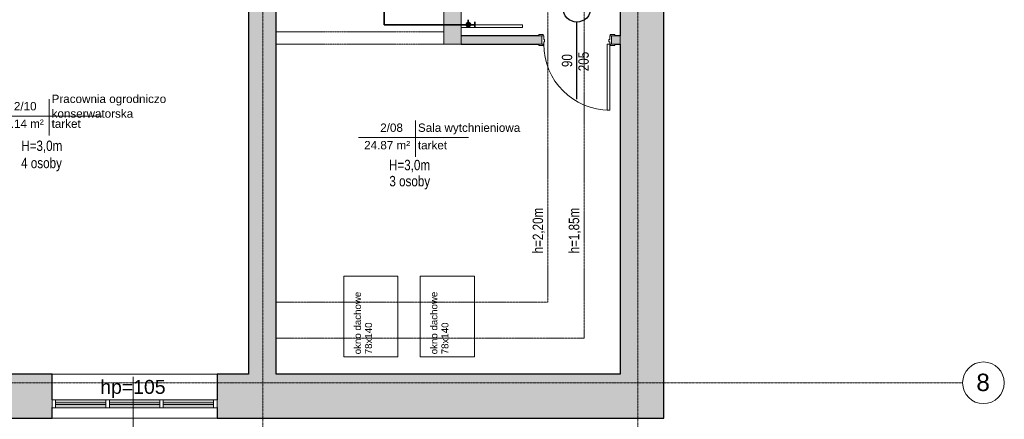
# Model space of a CAD drawing. Header units: inches. Extents: x -112469 to 885939, y -131046 to 286269.
# Tile 86 of 138: x 62224 to 76394, y -54228 to -48476. Entities that reach past the tile are written whole.
import ezdxf

# ---------------------------------------------------------------- set-up
doc = ezdxf.new("R2010")
doc.units = ezdxf.units.IN
doc.header["$MEASUREMENT"] = 0
for name, pattern in [('Aligning Line 1_8_', [0.635, 0.3175, -0.3175]), ('Linia siatki', [0.9925, 0.47, -0.2175, 0.0875, -0.2175]), ('Ukryty', [0.714375, 0.47625, -0.238125])]:
    doc.linetypes.add(name, pattern=pattern)
for name, color, linetype, lineweight in [('_IS_woda zimna', 5, 'Continuous', 35), ('A-AREA-IDEN', 251, 'Continuous', 9), ('A-DETL', 251, 'Continuous', 9), ('A-DETL-GENF', 254, 'Continuous', 9), ('A-DETL-HDLN', 251, 'Ukryty', 9), ('A-DETL-MEDM', 251, 'Continuous', 25), ('A-DETL-THIN', 251, 'Continuous', 9), ('A-DOOR', 251, 'Continuous', 9), ('A-DOOR-FRAM', 251, 'Continuous', 18), ('A-GLAZ', 251, 'Continuous', 9), ('A-WALL', 251, 'Continuous', 9), ('A-WALL-PATT', 254, 'Continuous', 25), ('G-ANNO-TEXT', 251, 'Continuous', 9), ('I-WALL', 251, 'Continuous', 9), ('S-GRID', 251, 'Continuous', 9), ('S-GRID-IDEN', 251, 'Continuous', 9)]:
    doc.layers.add(name, color=color, linetype=linetype, lineweight=lineweight)
doc.styles.add('Arial', font='arial.ttf', dxfattribs={"height": 25})
doc.styles.add('Arial_1', font='arial.ttf', dxfattribs={"height": 12})
doc.styles.add('Arial_3', font='arial.ttf', dxfattribs={"height": 15})
doc.styles.add('Arial_4', font='arial.ttf', dxfattribs={"width": 0.8, "height": 18})
doc.styles.add('Arial_5', font='arial.ttf', dxfattribs={"height": 20})

# ---------------------------------------------------------------- blocks, each defined once
blk = doc.blocks.new('Etyk_pom_1_mala - Etyk_pom_1_mala-219433-6_Poziom posadzka II pietra')
at = {"layer": 'A-AREA-IDEN'}
for p, q in [((-0.096, 0.144), (-0.096, -0.378)), ((-0.915, -0.101), (0.666, -0.101))]:
    blk.add_line(p, q, dxfattribs=at)
blk = doc.blocks.new('Siatka - M_Symbol siatki - okrąg-11506-6_Poziom posadzka II pietra')
at = {"layer": 'S-GRID-IDEN'}
blk.add_circle((0, 0), 0.3, dxfattribs=at)
blk = doc.blocks.new('wewnetrzne dwupanelowe - 900 x 210-718302-6_Poziom posadzka II pietra')
at = {"layer": 'A-DOOR'}
for p, q in [((-54.635, 8.3175), (-48.135, 8.3175)), ((-54.635, 6.3175), (-54.635, 8.3175)), ((-48.135, 6.3175), (-54.635, 6.3175)), ((-48.135, 8.3175), (-48.135, 6.3175)), ((48.135, 8.3175), (54.635, 8.3175)), ((48.135, 6.3175), (48.135, 8.3175)), ((54.635, 6.3175), (48.135, 6.3175)), ((54.635, 8.3175), (54.635, 6.3175)), ((-54.635, -5.6825), (-48.135, -5.6825)), ((-54.635, -7.6825), (-54.635, -5.6825)), ((-48.135, -7.6825), (-54.635, -7.6825)), ((-48.135, -5.6825), (-48.135, -7.6825)), ((48.135, -5.6825), (54.635, -5.6825)), ((48.135, -7.6825), (48.135, -5.6825)), ((54.635, -7.6825), (48.135, -7.6825)), ((54.635, -5.6825), (54.635, -7.6825))]:
    blk.add_line(p, q, dxfattribs=at)
at = {"layer": 'A-DOOR', "lineweight": 18}
for p, q in [((44, -5.6825), (47.5, -5.6825)), ((44, -100.6825), (44, -5.6825)), ((47.5, -5.6825), (47.5, -100.6825)), ((47.5, -100.6825), (44, -100.6825))]:
    blk.add_line(p, q, dxfattribs=at)
at = {"layer": 'A-DOOR'}
blk.add_arc((47.5, -5.6825), 95, 180, 270, dxfattribs=at)
at = {"layer": 'A-DOOR-FRAM'}
for p, q in [((-50, 6.3175), (-47.5, 6.3175)), ((-50, -5.6825), (-50, 6.3175)), ((-47.5, 6.3175), (-47.5, 1.31)), ((-47.5, 1.31), (-46.23, 1.31)), ((-46.23, 1.31), (-46.23, -2.1825)), ((46.23, 1.31), (47.5, 1.31)), ((46.23, -2.1825), (46.23, 1.31)), ((47.5, 6.3175), (50, 6.3175)), ((47.5, 1.31), (47.5, 6.3175)), ((50, 6.3175), (50, -5.6825)), ((-47.5, -5.6825), (-50, -5.6825)), ((-47.5, -2.1825), (-47.5, -5.6825)), ((-46.23, -2.1825), (-47.5, -2.1825)), ((47.5, -2.1825), (46.23, -2.1825)), ((47.5, -5.6825), (47.5, -2.1825)), ((50, -5.6825), (47.5, -5.6825))]:
    blk.add_line(p, q, dxfattribs=at)
blk = doc.blocks.new('Aluminum_2 szybowe - 160x140 wymiana-631481-6_Poziom posadzka II pietra')
at = {"layer": 'A-GLAZ'}
h = blk.add_hatch(color=256, dxfattribs=at)
h.paths.add_polyline_path([(-132.1, -19.2), (-59.7, -19.2), (-59.7, -14.7), (-132.1, -14.7)])
h.paths.add_polyline_path([(-132.1, -12.2), (-59.7, -12.2), (-59.7, -7.7), (-132.1, -7.7)])
h = blk.add_hatch(color=256, dxfattribs=at)
h.paths.add_polyline_path([(17.8, -19.2), (17.8, -14.7), (-54.6, -14.7), (-54.6, -19.2)])
h.paths.add_polyline_path([(-54.6, -12.2), (17.8, -12.2), (17.8, -7.7), (-54.6, -7.7)])
at = {"layer": 'A-GLAZ', "lineweight": 18}
for p, q in [((-137.2, -7.7), (-132.1, -7.7)), ((-137.2, -19.2), (-137.2, -7.7)), ((-132.1, -7.7), (-132.1, -19.2)), ((-132.1, -12.2), (-59.7, -12.2)), ((-132.1, -14.7), (-132.1, -12.2)), ((-59.7, -7.7), (-54.6, -7.7)), ((-59.7, -19.2), (-59.7, -7.7)), ((-59.7, -12.2), (-59.7, -14.7)), ((-54.6, -7.7), (-54.6, -19.2)), ((-54.6, -12.2), (17.8, -12.2)), ((-54.6, -14.7), (-54.6, -12.2)), ((17.8, -7.7), (22.8, -7.7)), ((17.8, -19.2), (17.8, -7.7)), ((17.8, -12.2), (17.8, -14.7)), ((22.8, -7.7), (22.8, -19.2)), ((-132.1, -19.2), (-137.2, -19.2)), ((-59.7, -14.7), (-132.1, -14.7)), ((-54.6, -19.2), (-59.7, -19.2)), ((17.8, -14.7), (-54.6, -14.7)), ((22.8, -19.2), (17.8, -19.2))]:
    blk.add_line(p, q, dxfattribs=at)
at = {"layer": 'A-GLAZ'}
for p, q in [((-59.7, -7.7), (-132.1, -7.7)), ((17.8, -7.7), (-54.6, -7.7)), ((-132.1, -19.2), (-59.7, -19.2)), ((-54.6, -19.2), (17.8, -19.2))]:
    blk.add_line(p, q, dxfattribs=at)
blk = doc.blocks.new('2 PIĘTRO')
at = {"layer": 'A-DETL-GENF'}
blk.add_hatch(color=251, dxfattribs=at).paths.add_polyline_path([(206616.84, -14695.71), (206616.84, -12155.71), (206366.84, -12155.71), (206366.84, -14695.71), (206384.56, -14695.71)])
at = {"layer": 'A-WALL-PATT', "lineweight": 9}
for points in [[(209533.54, -19445.71), (209533.54, -4345.71), (208903.54, -4345.71), (208903.54, -19445.71)], [(209533.54, -20075.71), (209533.54, -19445.71), (203753.54, -19445.71), (203753.54, -20075.71), (204721.69, -20075.71)]]:
    blk.add_hatch(color=251, dxfattribs=at).paths.add_polyline_path(points)
h = blk.add_hatch(color=251, dxfattribs=at)
h.paths.add_polyline_path([(203753.54, -19445.71), (203953.54, -19445.71), (203953.54, -12155.71), (203553.54, -12155.71), (203553.54, -19445.71)])
h.paths.add_polyline_path([(203553.54, -9885.71), (203953.54, -9885.71), (203953.54, -4975.71), (203553.54, -4975.71), (203553.54, -9567.62)])
h = blk.add_hatch(color=251, dxfattribs=at)
h.paths.add_polyline_path([(207778.54, -14695.71), (207778.54, -14575.71), (206616.84, -14575.71), (206616.84, -14695.71), (207732.19, -14695.71)])
h.paths.add_polyline_path([(208903.54, -14695.71), (208903.54, -14575.71), (208778.54, -14575.71), (208778.54, -14695.71), (208824.89, -14695.71)])
h = blk.add_hatch(color=251, dxfattribs=at)
h.paths.add_polyline_path([(203170.21, -20075.71), (203753.54, -20075.71), (203753.54, -19445.71), (203103.54, -19445.71), (203103.54, -20075.71)])
h.paths.add_polyline_path([(198273.54, -20075.71), (200728.94, -20075.71), (200728.94, -19445.71), (198273.54, -19445.71)])
at = {"layer": 'A-DETL', "color": 251, "linetype": 'Aligning Line 1_8_'}
for p, q in [((208383.54, -5495.71), (208383.54, -18925.71)), ((207863.54, -6015.71), (207863.54, -18405.71)), ((207863.54, -18405.71), (203953.54, -18405.71)), ((208383.54, -18925.71), (203953.54, -18925.71))]:
    blk.add_line(p, q, dxfattribs=at)
at = {"layer": 'A-DETL-HDLN', "color": 251}
for p, q in [((206366.84, -14515.71), (203953.54, -14515.71)), ((206366.84, -14695.71), (203953.54, -14695.71))]:
    blk.add_line(p, q, dxfattribs=at)
at = {"layer": 'A-DETL-MEDM', "color": 251}
blk.add_line((208280.57, -15486.82), (208280.57, -14376.82), dxfattribs=at)
blk.add_circle((208280.57, -14176.82), 200, dxfattribs=at)
at = {"layer": 'A-DETL-THIN', "color": 251}
for p, q in [((206366.84, -12155.71), (206366.84, -14695.71)), ((206616.84, -14695.71), (206616.84, -12155.71)), ((207496.84, -14415.71), (206616.84, -14415.71)), ((207496.84, -14455.71), (207496.84, -14415.71)), ((206616.84, -14455.71), (207496.84, -14455.71)), ((206366.84, -14695.71), (206616.84, -14695.71)), ((204926.51, -19193.12), (204926.51, -18033.12)), ((204926.51, -18033.12), (205706.51, -18033.12)), ((205706.51, -18033.12), (205706.51, -19193.12)), ((206026.51, -19193.12), (206026.51, -18033.12)), ((206026.51, -18033.12), (206806.51, -18033.12)), ((206806.51, -18033.12), (206806.51, -19193.12)), ((205706.51, -19193.12), (204926.51, -19193.12)), ((206806.51, -19193.12), (206026.51, -19193.12)), ((201893.54, -20683.35), (201893.54, -19483.35))]:
    blk.add_line(p, q, dxfattribs=at)
at = {"layer": 'A-WALL', "color": 251, "lineweight": 25}
for p, q in [((209533.54, -20075.71), (209533.54, -4345.71)), ((208903.54, -11875.71), (208903.54, -14575.71)), ((207732.19, -14575.71), (206616.84, -14575.71)), ((208903.54, -14575.71), (208824.89, -14575.71)), ((206616.84, -14695.71), (207732.19, -14695.71)), ((208824.89, -14695.71), (208903.54, -14695.71)), ((208903.54, -14695.71), (208903.54, -19445.71)), ((200728.94, -19445.71), (198733.54, -19445.71)), ((200728.94, -19811.41), (200728.94, -19445.71)), ((203103.54, -19445.71), (203103.54, -19811.41)), ((203553.54, -19445.71), (203103.54, -19445.71)), ((208903.54, -19445.71), (203953.54, -19445.71)), ((200728.94, -20075.71), (200728.94, -19925.71)), ((203103.54, -19925.71), (203103.54, -20075.71)), ((196598.14, -20075.71), (200728.94, -20075.71)), ((203103.54, -20075.71), (209533.54, -20075.71))]:
    blk.add_line(p, q, dxfattribs=at)
at = {"layer": 'A-WALL', "color": 251}
for p, q in [((208903.54, -14695.71), (208903.54, -14575.71)), ((200728.94, -19445.71), (203103.54, -19445.71)), ((203103.54, -20075.71), (200728.94, -20075.71))]:
    blk.add_line(p, q, dxfattribs=at)
at = {"layer": 'I-WALL', "color": 251, "lineweight": 25}
for p, q in [((203553.54, -12155.71), (203553.54, -19445.71)), ((203953.54, -19445.71), (203953.54, -12155.71))]:
    blk.add_line(p, q, dxfattribs=at)
at = {"layer": 'S-GRID', "color": 251, "linetype": 'Linia siatki'}
for p, q in [((203763.54, -349.63), (203763.54, -23392.42)), ((209158.54, -349.63), (209158.54, -23392.42)), ((178601.56, -19568.21), (213831.77, -19568.21))]:
    blk.add_line(p, q, dxfattribs=at)
at = {"layer": 'A-AREA-IDEN', "color": 251, "xscale": 999.9999999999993, "yscale": 999.9999999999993, "zscale": 999.9999999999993}
for p in [(200780.91, -15629.25), (206052.83, -15938.14)]:
    blk.add_blockref('Etyk_pom_1_mala - Etyk_pom_1_mala-219433-6_Poziom posadzka II pietra', p, dxfattribs=at)
at = {"layer": 'A-DOOR', "color": 251, "xscale": 10, "yscale": 10, "zscale": 10}
blk.add_blockref('wewnetrzne dwupanelowe - 900 x 210-718302-6_Poziom posadzka II pietra', (208278.54, -14638.88), dxfattribs=at)
at = {"layer": 'A-GLAZ', "color": 251, "xscale": 10, "yscale": 10, "zscale": 10}
for p in [(202100.54, -19734.15), (202875.14, -19734.15)]:
    blk.add_blockref('Aluminum_2 szybowe - 160x140 wymiana-631481-6_Poziom posadzka II pietra', p, dxfattribs=at)
at = {"layer": 'A-AREA-IDEN', "color": 251, "char_height": 120, "attachment_point": 1, "style": 'Arial_1'}
for s, insert, width in [('Pracownia ogrodniczo', (200721.79, -15421.54), 2124.4719), ('2/10', (200179, -15527.54), 424.8944), ('konserwatorska', (200721.79, -15633.2), 1531.2231), ('35.14 m²', (199947.64, -15779.25), 857.8056), ('tarket', (200721.79, -15779.25), 553.1644), ('2/08', (205450.92, -15836.43), 424.8944), ('Sala wytchnieniowa', (205993.7, -15836.43), 1908.0162), ('24.87 m²', (205219.56, -16088.14), 857.8056), ('tarket', (205993.7, -16088.14), 553.1644)]:
    blk.add_mtext(s, dxfattribs=dict(at, insert=insert, width=width))
at = {"layer": 'G-ANNO-TEXT', "color": 251, "attachment_point": 1, "rotation": 90}
for s, insert, char_height, width, style in [('90', (208064.06, -15024.54), 150, 288.6075, 'Arial_4'), ('205', (208302.19, -15084.07), 150, 432.9112, 'Arial_4'), ('h=2,20m', (207644.26, -17706.15), 150, 1018.1431, 'Arial_4'), ('h=1,85m', (208164.26, -17706.15), 150, 1018.1431, 'Arial_4'), ('okno dachowe ', (205073.61, -19158.14), 100, 1130.3794, 'Arial_3'), ('okno dachowe ', (206173.61, -19158.14), 100, 1130.3794, 'Arial_3'), ('78x140', (205232.36, -19158.14), 100, 561.1812, 'Arial_3'), ('78x140', (206332.36, -19158.14), 100, 561.1812, 'Arial_3')]:
    blk.add_mtext(s, dxfattribs=dict(at, insert=insert, char_height=char_height, width=width, style=style))
at = {"layer": 'G-ANNO-TEXT', "color": 251, "attachment_point": 1}
for s, insert, char_height, width, style in [('H=3,0m', (200284.39, -16081.7), 150, 913.9237, 'Arial_4'), ('4 osoby', (200282.93, -16329.28), 150, 873.8394, 'Arial_4'), ('H=3,0m', (205577.12, -16359.08), 150, 913.9237, 'Arial_4'), ('3 osoby', (205582.19, -16590.67), 150, 873.8394, 'Arial_4'), ('hp=105', (201421.9, -19527.18), 200, 1162.4469, 'Arial_5')]:
    blk.add_mtext(s, dxfattribs=dict(at, insert=insert, char_height=char_height, width=width, style=style))
at = {"layer": 'S-GRID-IDEN', "color": 251, "insert": (214029.69, -19437.08), "char_height": 250, "width": 232.4894, "attachment_point": 1, "style": 'Arial', "bg_fill": 3, "box_fill_scale": 1.25, "bg_fill_color": 256, "bg_fill_true_color": 13158600, "bg_fill_transparency": 0}
blk.add_mtext('\\fArial|b0|i0|c238|p34|;8', dxfattribs=at)
at = {"layer": 'S-GRID-IDEN', "color": 251, "xscale": 999.9999999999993, "yscale": 999.9999999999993, "zscale": 999.9999999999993, "rotation": 269.9999999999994}
blk.add_blockref('Siatka - M_Symbol siatki - okrąg-11506-6_Poziom posadzka II pietra', (214131.77, -19568.21), dxfattribs=at)
blk = doc.blocks.new('A$C4C8A6172')
at = {"layer": '_IS_woda zimna'}
h = blk.add_hatch(dxfattribs=at)
h.set_pattern_fill('ANSI37', color=256, scale=75, angle=244, style=0)
h.set_pattern_definition([(217.91178353, (-1884521.8944, 652365.024), (2.880222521, -3.698239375), []), (307.91178353, (-1884521.8944, 652365.024), (3.698239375, 2.880222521), [])])
h.paths.add_polyline_path([(0, -32, -1), (0, 32, -1)])
for p, q in [((-91, 44), (-91, -46)), ((-32, 0), (-91, 0))]:
    blk.add_line(p, q, dxfattribs=at)
blk.add_circle((0, 0), 31.5, dxfattribs=at)

msp = doc.modelspace()

# ---------------------------------------------------------------- block references
at = {"layer": '_IS_woda zimna', "ltscale": 10}
msp.add_blockref('2 PIĘTRO', (-138038, -34134), dxfattribs=at)

# ---------------------------------------------------------------- next in the draw order: linework, layer by layer
for p, q in [((67468, -44695), (67468, -48549)), ((68680, -48549), (67468, -48549)), ((68680, -48476), (68680, -48549))]:
    msp.add_line(p, q, dxfattribs=at)

# ---------------------------------------------------------------- next in the draw order: block references
at = {"layer": '_IS_woda zimna', "ltscale": 10, "xscale": -1, "rotation": 359.4955771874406}
msp.add_blockref('A$C4C8A6172', (68682, -48549), dxfattribs=at)

doc.saveas('drawing.dxf')
